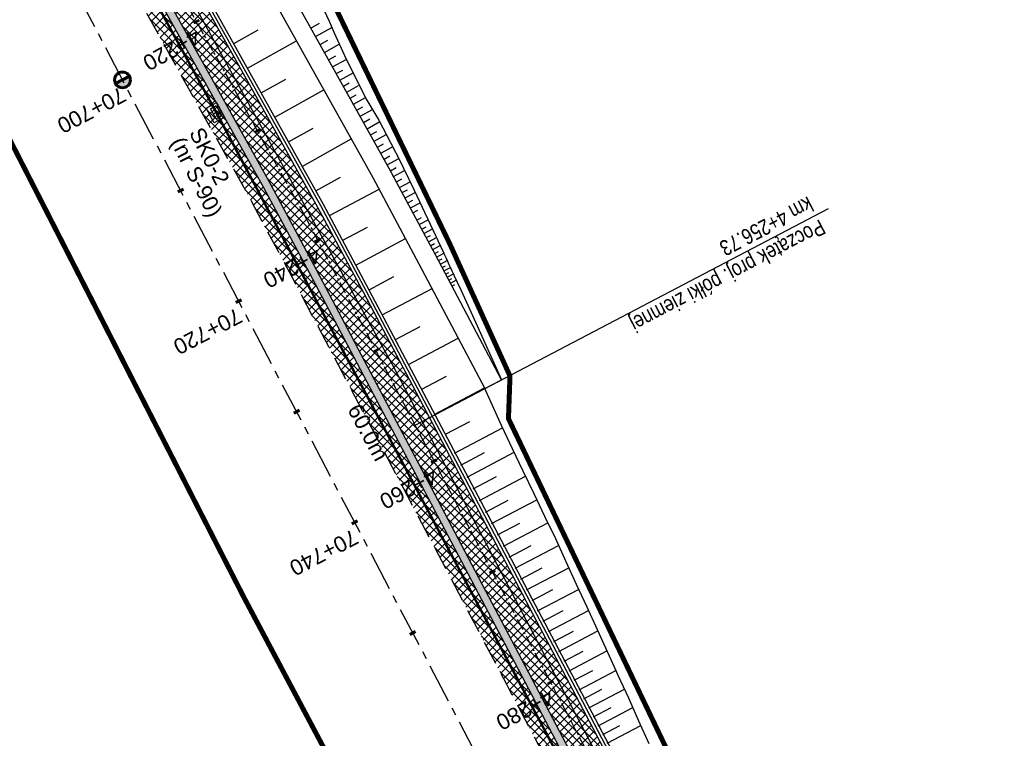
# Model space of a CAD drawing. Header units: metres. Extents: x 7529682 to 7533711, y 5721186 to 5727842.
# Tile 6 of 110: x 7531665 to 7531744, y 5724012 to 5724069. Entities that reach past the tile are written whole.
import ezdxf

# ---------------------------------------------------------------- set-up
doc = ezdxf.new("R2010")
doc.units = ezdxf.units.M
for name, pattern in [('817-dzialki-09-05-04$0$HIDDEN', [0.375, 0.25, -0.125]), ('CENTER', [50.8, 31.75, -6.35, 6.35, -6.35]), ('HIDDEN', [9.525, 6.35, -3.175])]:
    doc.linetypes.add(name, pattern=pattern)
for name, color, linetype in [('C-DROGI-SYTUACJA-ETYKIETY', 7, 'Continuous'), ('D-hatch-pobocza', 131, 'Continuous'), ('D-pobocza', 7, 'Continuous'), ('D-skarpa', 7, 'Continuous'), ('D-skarpa-kreskowanie', 7, 'Continuous')]:
    doc.layers.add(name, color=color, linetype=linetype)
for name, color, linetype, lineweight, true_color in [('D-bariery', 7, 'FENCELINE2', 30, 0xff0f0f), ('D-hatch-ciag-pieszo-rowerowy', 7, 'Continuous', 13, 0xff9f80), ('D-LR-etap-III', 7, '817-dzialki-09-05-04$0$HIDDEN', 50, 0xff1aff)]:
    doc.layers.add(name, color=color, linetype=linetype, lineweight=lineweight, true_color=true_color)
for name, color, linetype, lineweight in [('D-krawędzie', 7, 'Continuous', 30), ('D-obrzeża', 7, 'Continuous', 30), ('D-opisy', 7, 'Continuous', 30), ('D-oś', 10, 'CENTER', 30), ('D-ścieki', 7, 'Continuous', 30), ('Sieci-KD-proj', 2, 'KANDESZCZ_X2', 30), ('Sieci-T-kanal technologiczny', 4, 'kt kanał technologiczny', 30)]:
    doc.layers.add(name, color=color, linetype=linetype, lineweight=lineweight)
for name, color, linetype, true_color in [('D-opis-KT-dlugosci', 7, 'Continuous', 0xff8000), ('D-opis-KT-studnie', 7, 'Continuous', 0xff8000), ('poprzeczki', 7, 'Continuous', 0x0000c7)]:
    doc.layers.add(name, color=color, linetype=linetype, true_color=true_color)
doc.styles.add('2mm08', font='arial.ttf', dxfattribs={"width": 0.8})
doc.styles.add('ARIAL', font='arial.ttf', dxfattribs={"height": 1})
doc.styles.add('DIMTEXT', font='simplex.shx', dxfattribs={"width": 0.7})
doc.styles.get("Standard").update_dxf_attribs({"font": 'arial.ttf'})
doc.linetypes.add('FENCELINE2', pattern='A,6.35,-2.54,[132,ltypeshp.shx,S=2.54,R=0,X=-2.54,Y=0],-2.54,25.4', length=36.83)
doc.linetypes.add('KANDESZCZ_X2', pattern='A,4.366477,-0.326302,["kd",DIMTEXT,S=1.28,R=0,X=0,Y=-0.405864],-2.036296,4.465198', length=11.194273)
doc.linetypes.add('kt kanał technologiczny', pattern='A,1,-0.8,["kt",Standard,S=0.5,R=0,X=-0.7,Y=-0.15],-0.3', length=2.1)
pattern_1 = [(45, (0, 0), (-0.33675960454, 0.33675960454), []), (135, (0, 0), (-0.33675960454, -0.33675960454), [])]

# ---------------------------------------------------------------- blocks, each defined once
blk = doc.blocks.new('kilometraz')
at = {"linetype": 'ByBlock', "lineweight": -2}
blk.add_hatch(color=0, dxfattribs=at).paths.add_polyline_path([(0, -0.28125, 0.41421356), (0.28125, 0, 0.41421356), (0, 0.28125)])
at = {"color": 0, "linetype": 'ByBlock', "lineweight": -2}
blk.add_line((0, 0.28125), (0, -0.28125), dxfattribs=at)
blk.add_circle((0, 0), 0.28125, dxfattribs=at)
blk = doc.blocks.new('AeccTickLine')
at = {"color": 0, "linetype": 'ByBlock', "lineweight": -2}
blk.add_line((0, 1), (0, -1), dxfattribs=at)
blk = doc.blocks.new('SKR2')
at = {"layer": 'Sieci-T-kanal technologiczny', "color": 2, "lineweight": 25}
for points in [[(0.028, -0.188), (0.958, -1.153), (0.282, -1.805), (-0.648, -0.84)], [(-0.038, -0.537), (0.607, -1.206), (0.233, -1.567), (-0.412, -0.898)]]:
    blk.add_lwpolyline(points, close=True, dxfattribs=at)
blk.add_lwpolyline([(-0.09, -1.232), (0.285, -0.872)], dxfattribs=at)

msp = doc.modelspace()

# ---------------------------------------------------------------- hatches: boundary and pattern name
at = {"layer": 'D-hatch-ciag-pieszo-rowerowy'}
h = msp.add_hatch(dxfattribs=at)
h.set_pattern_fill('ANSI37', color=256, scale=0.15, style=0)
h.set_pattern_definition(pattern_1)
h.paths.add_polyline_path([(7531670.459, 5724086.719), (7531652.861, 5724119.415), (7531649.994, 5724119.544), (7531666.66, 5724088.578), (7531679.391, 5724065.76), (7531684.868, 5724055.947), (7531688.519, 5724049.118), (7531697.217, 5724032.629), (7531705.519, 5724016.848), (7531710.985, 5724006.444), (7531717.725, 5723993.613), (7531720.609, 5723993.497), (7531714.804, 5724004.546), (7531709.338, 5724014.95), (7531701.035, 5724030.733), (7531692.333, 5724047.23), (7531688.668, 5724054.085), (7531683.18, 5724063.918)])
at = {"layer": 'D-hatch-pobocza'}
h = msp.add_hatch(dxfattribs=at)
h.set_pattern_fill('ANSI37', color=256, scale=0.15, style=0)
h.set_pattern_definition(pattern_1)
h.paths.add_polyline_path([(7531641.558, 5724137.252), (7531638.974, 5724135.896), (7531641.007, 5724132.022), (7531664.906, 5724087.617), (7531677.644, 5724064.786), (7531683.112, 5724054.988), (7531686.753, 5724048.18), (7531695.448, 5724031.697), (7531703.749, 5724015.917), (7531709.214, 5724005.514), (7531719.389, 5723986.147), (7531726.295, 5723973), (7531732.741, 5723960.736), (7531735.13, 5723956.19), (7531735.64, 5723955.219), (7531738.921, 5723952.151), (7531736.413, 5723957.005), (7531736.306, 5723956.962), (7531727.535, 5723973.651), (7531720.628, 5723986.798), (7531710.454, 5724006.165), (7531704.988, 5724016.569), (7531696.686, 5724032.349), (7531687.989, 5724048.837), (7531684.341, 5724055.659), (7531678.867, 5724065.468), (7531666.134, 5724088.29), (7531645.571, 5724126.496, -0.044899), (7531643.415, 5724131.539)])
at = {"layer": 'D-ścieki', "linetype": 'ByBlock', "true_color": 0x00cccc}
h = msp.add_hatch(color=132, dxfattribs=at)
edge = h.paths.add_edge_path()
edge.add_line((7531642.006, 5724137.812), (7531641.436, 5724137.627))
edge.add_line((7531641.436, 5724137.627), (7531643.415, 5724131.539))
edge.add_arc((7531672.516, 5724140.998), 30.6, 198.0068, 208.28993)
edge.add_line((7531645.571, 5724126.496), (7531666.134, 5724088.29))
edge.add_line((7531666.134, 5724088.29), (7531678.867, 5724065.468))
edge.add_line((7531678.867, 5724065.468), (7531684.341, 5724055.659))
edge.add_line((7531684.341, 5724055.659), (7531687.989, 5724048.837))
edge.add_line((7531687.989, 5724048.837), (7531696.686, 5724032.349))
edge.add_line((7531696.686, 5724032.349), (7531704.988, 5724016.569))
edge.add_line((7531704.988, 5724016.569), (7531710.454, 5724006.165))
edge.add_line((7531710.454, 5724006.165), (7531727.535, 5723973.651))
edge.add_line((7531727.535, 5723973.651), (7531736.306, 5723956.962))
edge.add_line((7531736.306, 5723956.962), (7531737.416, 5723957.405))
edge.add_line((7531737.416, 5723957.405), (7531737.21, 5723957.862))
edge.add_line((7531737.21, 5723957.862), (7531736.632, 5723957.631))
edge.add_line((7531736.632, 5723957.631), (7531728.066, 5723973.93))
edge.add_line((7531728.066, 5723973.93), (7531710.985, 5724006.444))
edge.add_line((7531710.985, 5724006.444), (7531705.519, 5724016.848))
edge.add_line((7531705.519, 5724016.848), (7531697.217, 5724032.629))
edge.add_line((7531697.217, 5724032.629), (7531688.519, 5724049.118))
edge.add_line((7531688.519, 5724049.118), (7531684.868, 5724055.947))
edge.add_line((7531684.868, 5724055.947), (7531679.391, 5724065.76))
edge.add_line((7531679.391, 5724065.76), (7531666.66, 5724088.578))
edge.add_line((7531666.66, 5724088.578), (7531646.099, 5724126.78))
edge.add_arc((7531672.516, 5724140.998), 30, 198.0068, 208.28993, ccw=False)
edge.add_line((7531643.985, 5724131.724), (7531642.012, 5724137.794))
edge.add_arc((7531613.482, 5724128.52), 30, 18.0068, 18.04311)

# ---------------------------------------------------------------- linework, layer by layer
at = {"layer": 'D-bariery', "ltscale": 0.05, "flags": 128}
msp.add_lwpolyline([(7531734.881, 5723966.869), (7531732.106, 5723972.149), (7531725.2, 5723985.295), (7531715.025, 5724004.662), (7531709.56, 5724015.066), (7531701.256, 5724030.849), (7531692.554, 5724047.347), (7531688.887, 5724054.205), (7531683.398, 5724064.039), (7531670.678, 5724086.839), (7531650.127, 5724125.022, -0.044899), (7531648.207, 5724129.513), (7531644.999, 5724139.382)], format="xyb", dxfattribs=at)
at = {"layer": 'D-krawędzie', "linetype": 'HIDDEN', "ltscale": 0.3, "flags": 128}
msp.add_lwpolyline([(7530572.01, 5726166.06), (7530599.74, 5726113.52), (7530641.555, 5726032.008), (7530660.961, 5725995.07), (7530689.128, 5725941.54), (7530707.336, 5725907.032), (7530725.256, 5725873.093), (7530743.97, 5725837.654), (7530770.527, 5725787.119), (7530787.864, 5725754.267), (7530809.898, 5725712.542), (7530824.739, 5725684.389), (7530840.856, 5725653.693), (7530860.675, 5725616.154), (7530865.283, 5725607.394), (7530878.05, 5725583.08), (7530918.172, 5725507.178), (7530950.163, 5725446.305), (7530993.419, 5725364.265), (7531022.766, 5725308.719), (7531053.81, 5725249.872), (7531081.166, 5725197.875), (7531103.902, 5725154.541), (7531128.123, 5725108.448), (7531149.3, 5725068.25), (7531167.38, 5725033.767), (7531197.165, 5724976.988), (7531228.151, 5724918.034), (7531253.153, 5724870.491), (7531286.796, 5724806.654), (7531306.74, 5724768.665), (7531335.094, 5724714.652), (7531357.319, 5724672.439), (7531373.645, 5724641.454), (7531392.162, 5724605.999), (7531418.48, 5724555.853), (7531439.727, 5724515.582), (7531476.36, 5724446.19), (7531491.8, 5724416.76), (7531531.9, 5724339.933), (7531557.227, 5724291.659), (7531569.852, 5724267.577), (7531591.376, 5724226.548), (7531610.004, 5724191.103), (7531616.883, 5724177.999), (7531629.985, 5724153.025), (7531641.007, 5724132.022), (7531664.906, 5724087.617), (7531677.644, 5724064.786), (7531683.112, 5724054.988), (7531686.753, 5724048.18), (7531695.448, 5724031.697), (7531703.749, 5724015.917), (7531709.214, 5724005.514), (7531719.389, 5723986.147), (7531726.295, 5723973), (7531732.741, 5723960.736), (7531735.13, 5723956.19)], dxfattribs=at)
at = {"layer": 'D-LR-etap-III', "ltscale": 10, "flags": 128}
msp.add_lwpolyline([(7531750.474, 5723895.103, 0.4, 0.4, 0), (7531750.505, 5723895.13, 0.4, 0.4, 0), (7531682.71, 5724022.92, 0.4, 0.4, 0), (7531619.177, 5724147.204, 0.4, 0.4, 0), (7531592.309, 5724198.489, 0.4, 0.4, 0), (7531553.264, 5724272.919, 0.4, 0.4, 0), (7531504.02, 5724366.79, 0.4, 0.4, 0), (7531482.09, 5724407.62, 0.4, 0.4, 0), (7531412.35, 5724541.183, 0.4, 0.4, 0), (7531388.464, 5724586.93, 0.4, 0.4, 0), (7531345.12, 5724669.94, 0.4, 0.4, 0), (7531127.66, 5725081.67, 0.4, 0.4, 0), (7531059.253, 5725211.041, 0.4, 0.4, 0), (7531008.007, 5725307.954, 0.4, 0.4, 0), (7530964.182, 5725390.836, 0.4, 0.4, 0), (7530914.557, 5725484.684, 0.4, 0.4, 0), (7530865.243, 5725577.494, 0.4, 0.4, 0), (7530840.085, 5725624.059, 0.4, 0.4, 0), (7530802.56, 5725694.925, 0.4, 0.4, 0), (7530755.54, 5725787.51, 0.4, 0.4, 0), (7530708.718, 5725876.303, 0.4, 0.4, 0), (7530695.12, 5725902.09, 0.4, 0.4, 0), (7530642.914, 5726001.078, 0.4, 0.4, 0), (7530634.935, 5726016.147, 0.4, 0.4, 0), (7530610.82, 5726061.93, 0.4, 0.4, 0), (7530610.82, 5726061.93, 0.4, 0.4, 0), (7530607.21, 5726063.51, 0.4, 0.4, 0), (7530597.42, 5726080.68, 0.4, 0.4, 0), (7530591.16, 5726088.44, 0.4, 0.4, 0), (7530581.28, 5726107.21, 0.4, 0.4, 0), (7530571.29, 5726130.56, 0.4, 0.4, 0), (7530549.555, 5726171.527, 0.4, 0.4, 0), (7530531.014, 5726206.474, 0.4, 0.4, 0), (7530516.461, 5726236.017, 0.4, 0.4, 0), (7530500.799, 5726266.141, 0.4, 0.4, 0), (7530491.35, 5726283.94, 0.4, 0.4, 0), (7530482.4, 5726303.41, 0.4, 0.4, 0), (7530482.4, 5726303.41, 0.4, 0.4, 0), (7530450.41, 5726357.28, 0.4, 0.4, 0), (7530397.759, 5726458.5, 0.4, 0.4, 0), (7530334.708, 5726583.665, 0.4, 0.4, 0), (7530303.939, 5726645.168, 0.4, 0.4, 0), (7530300.51, 5726651.778, 0.4, 0.4, 0), (7530289.214, 5726671.967, 0.4, 0.4, 0), (7530281.54, 5726685.57, 0.4, 0.4, 0), (7530261.371, 5726724.163, 0.4, 0.4, 0), (7530254.03, 5726738.21, 0.4, 0.4, 0), (7530197.22, 5726845.06, 0.4, 0.4, 0), (7530194.71, 5726849.15, 0.4, 0.4, 0), (7530195.92, 5726850.75, 0.4, 0.4, 0), (7530170.547, 5726892.961, 0.4, 0.4, 0), (7530143.175, 5726945.066, 0.4, 0.4, 0), (7530105.06, 5727018.32, 0.4, 0.4, 0), (7530100.06, 5727027.16, 0.4, 0.4, 0), (7530062.319, 5727099.625, 0.4, 0.4, 0), (7530015.379, 5727189.42, 0.4, 0.4, 0), (7529983.208, 5727250.207, 0.4, 0.4, 0), (7529953.284, 5727306.747, 0.4, 0.4, 0), (7529900.671, 5727406.159, 0.4, 0.4, 0), (7529890.63, 5727425.131, 0.4, 0.4, 0), (7529875.155, 5727454.426, 0.4, 0.4, 0), (7529857.56, 5727487.787, 0.4, 0.4, 0), (7529835.194, 5727530.193, 0.4, 0.4, 0), (7529811.741, 5727574.662, 0.4, 0.4, 0), (7529792.102, 5727611.923, 0.4, 0.4, 0), (7529768.066, 5727657.47, 0.4, 0.4, 0), (7529755.211, 5727682.131, 0.4, 0.4, 0), (7529753.31, 5727681.13, 0.4, 0.4, 0), (7529739.21, 5727707.77, 0.4, 0.4, 0), (7529735.395, 5727711.252, 0.4, 0.4, 0), (7529725.42, 5727730.2, 0.4, 0.4, 0), (7529723.55, 5727729.88, 0.4, 0.4, 0), (7529695.567, 5727782.932, 0.4, 0.4, 0), (7529717.68, 5727794.024, 0.4, 0.4, 0), (7529736.275, 5727758.647, 0.4, 0.4, 0), (7529736.275, 5727758.647, 0.4, 0.4, 0), (7529744.511, 5727750.406, 0.4, 0.4, 0), (7529744.511, 5727750.406, 0.4, 0.4, 0), (7529750.283, 5727738.55, 0.4, 0.4, 0), (7529777.109, 5727687.569, 0.4, 0.4, 0), (7529796.515, 5727651.33, 0.4, 0.4, 0), (7529814.938, 5727616.793, 0.4, 0.4, 0), (7529839.007, 5727572.304, 0.4, 0.4, 0), (7529860.618, 5727532.509, 0.4, 0.4, 0), (7529882.349, 5727491.504, 0.4, 0.4, 0), (7529904.865, 5727449.096, 0.4, 0.4, 0), (7529920.747, 5727418.885, 0.4, 0.4, 0), (7529946.677, 5727368.547, 0.4, 0.4, 0), (7529972.025, 5727320.573, 0.4, 0.4, 0), (7529987.74, 5727290.153, 0.4, 0.4, 0), (7529996.497, 5727273.662, 0.4, 0.4, 0), (7530017.541, 5727234.203, 0.4, 0.4, 0), (7530033.054, 5727204.864, 0.4, 0.4, 0), (7530051.623, 5727170.223, 0.4, 0.4, 0), (7530069.277, 5727137.016, 0.4, 0.4, 0), (7530089.385, 5727097.534, 0.4, 0.4, 0), (7530109.713, 5727060.747, 0.4, 0.4, 0), (7530136.77, 5727011.64, 0.4, 0.4, 0), (7530162.447, 5726962.744, 0.4, 0.4, 0), (7530187.674, 5726916.992, 0.4, 0.4, 0), (7530207.821, 5726879.335, 0.4, 0.4, 0), (7530230.626, 5726834.519, 0.4, 0.4, 0), (7530262.288, 5726776.618, 0.4, 0.4, 0), (7530277.51, 5726760.213, 0.4, 0.4, 0), (7530286.037, 5726744.107, 0.4, 0.4, 0), (7530288.097, 5726735.884, 0.4, 0.4, 0), (7530290.394, 5726725.047, 0.4, 0.4, 0), (7530296.177, 5726713.583, 0.4, 0.4, 0), (7530302.726, 5726701.182, 0.4, 0.4, 0), (7530325.685, 5726657.466, 0.4, 0.4, 0), (7530343.244, 5726623.649, 0.4, 0.4, 0), (7530360.23, 5726591.747, 0.4, 0.4, 0), (7530383.209, 5726548.059, 0.4, 0.4, 0), (7530406.018, 5726503.606, 0.4, 0.4, 0), (7530427.465, 5726462.62, 0.4, 0.4, 0), (7530447.928, 5726424.388, 0.4, 0.4, 0), (7530471.127, 5726379.921, 0.4, 0.4, 0), (7530490.501, 5726343.033, 0.4, 0.4, 0), (7530509.499, 5726306.733, 0.4, 0.4, 0), (7530529.89, 5726267.244, 0.4, 0.4, 0), (7530543.852, 5726238.99, 0.4, 0.4, 0), (7530554.809, 5726218.944, 0.4, 0.4, 0), (7530559.027, 5726212.223, 0.4, 0.4, 0), (7530563.061, 5726206.41, 0.4, 0.4, 0), (7530566.934, 5726200.464, 0.4, 0.4, 0), (7530569.771, 5726194.902, 0.4, 0.4, 0), (7530571.473, 5726191.282, 0.4, 0.4, 0), (7530572.839, 5726188.025, 0.4, 0.4, 0), (7530575.295, 5726182.035, 0.4, 0.4, 0), (7530579.737, 5726173.306, 0.4, 0.4, 0), (7530583.3, 5726167.41, 0.4, 0.4, 0), (7530593.4, 5726163.33, 0.4, 0.4, 0), (7530598.618, 5726155.264, 0.4, 0.4, 0), (7530608.258, 5726140.497, 0.4, 0.4, 0), (7530603.27, 5726136.83, 0.4, 0.4, 0), (7530606.53, 5726131.84, 0.4, 0.4, 0), (7530604.239, 5726124.217, 0.4, 0.4, 0), (7530605.847, 5726121.63, 0.4, 0.4, 0), (7530608.972, 5726116.164, 0.4, 0.4, 0), (7530618.114, 5726097.791, 0.4, 0.4, 0), (7530651.213, 5726034.96, 0.4, 0.4, 0), (7530670.244, 5725998.611, 0.4, 0.4, 0), (7530698.075, 5725945.953, 0.4, 0.4, 0), (7530716.506, 5725911.305, 0.4, 0.4, 0), (7530735.223, 5725875.667, 0.4, 0.4, 0), (7530752.504, 5725842.155, 0.4, 0.4, 0), (7530778.311, 5725793.501, 0.4, 0.4, 0), (7530797.5, 5725756.382, 0.4, 0.4, 0), (7530812.519, 5725728.289, 0.4, 0.4, 0), (7530820.039, 5725713.16, 0.4, 0.4, 0), (7530822.422, 5725710.194, 0.4, 0.4, 0), (7530833.155, 5725688.801, 0.4, 0.4, 0), (7530849.629, 5725656.159, 0.4, 0.4, 0), (7530867.983, 5725621.964, 0.4, 0.4, 0), (7530872.63, 5725612.888, 0.4, 0.4, 0), (7530880.354, 5725597.595, 0.4, 0.4, 0), (7530883.839, 5725593.389, 0.4, 0.4, 0), (7530891.782, 5725587.763, 0.4, 0.4, 0), (7530895.039, 5725584.281, 0.4, 0.4, 0), (7530897.034, 5725580.941, 0.4, 0.4, 0), (7530900.952, 5725579.946, 0.4, 0.4, 0), (7530904.81, 5725571.977, 0.4, 0.4, 0), (7530903.682, 5725568.566, 0.4, 0.4, 0), (7530908.901, 5725558.845, 0.4, 0.4, 0), (7530910.252, 5725545.672, 0.4, 0.4, 0), (7530912.873, 5725538.646, 0.4, 0.4, 0), (7530945.278, 5725478.464, 0.4, 0.4, 0), (7530959.692, 5725450.246, 0.4, 0.4, 0), (7531002.827, 5725368.192, 0.4, 0.4, 0), (7531044.704, 5725290.314, 0.4, 0.4, 0), (7531064.099, 5725253.213, 0.4, 0.4, 0), (7531083.01, 5725216.678, 0.4, 0.4, 0), (7531113.013, 5725158.466, 0.4, 0.4, 0), (7531137.364, 5725113.071, 0.4, 0.4, 0), (7531150.831, 5725086.712, 0.4, 0.4, 0), (7531159.746, 5725076.641, 0.4, 0.4, 0), (7531166.31, 5725074.58, 0.4, 0.4, 0), (7531172.29, 5725062.58, 0.4, 0.4, 0), (7531170.59, 5725055.606, 0.4, 0.4, 0), (7531173.733, 5725044.081, 0.4, 0.4, 0), (7531215.342, 5724964.86, 0.4, 0.4, 0), (7531238.054, 5724921.685, 0.4, 0.4, 0), (7531262.39, 5724875.283, 0.4, 0.4, 0), (7531295.587, 5724811.266, 0.4, 0.4, 0), (7531348.488, 5724712.363, 0.4, 0.4, 0), (7531363.741, 5724682.684, 0.4, 0.4, 0), (7531366.987, 5724675.865, 0.4, 0.4, 0), (7531382.541, 5724646.111, 0.4, 0.4, 0), (7531401.299, 5724610.875, 0.4, 0.4, 0), (7531428.965, 5724558.862, 0.4, 0.4, 0), (7531449.111, 5724520.398, 0.4, 0.4, 0), (7531477.293, 5724465.831, 0.4, 0.4, 0), (7531500.996, 5724421.113, 0.4, 0.4, 0), (7531512.122, 5724400.549, 0.4, 0.4, 0), (7531513.782, 5724396.757, 0.4, 0.4, 0), (7531526.32, 5724379.39, 0.4, 0.4, 0), (7531566.784, 5724302.736, 0.4, 0.4, 0), (7531612.277, 5724225.61, 0.4, 0.4, 0), (7531620.493, 5724210.548, 0.4, 0.4, 0), (7531631.578, 5724196.258, 0.4, 0.4, 0), (7531653.484, 5724152.434, 0.4, 0.4, 0), (7531661.151, 5724128.494, 0.4, 0.4, 0), (7531673.881, 5724101.186, 0.4, 0.4, 0), (7531684.691, 5724081.184, 0.4, 0.4, 0), (7531699.212, 5724051.17, 0.4, 0.4, 0), (7531704.034, 5724040.584, 0.4, 0.4, 0), (7531704.034, 5724040.584, 0.4, 0.4, 0), (7531703.913, 5724037.17, 0.4, 0.4, 0), (7531736.42, 5723969.232, 0.4, 0.4, 0), (7531738.285, 5723967.699, 0.4, 0.4, 0), (7531742.181, 5723962.346, 0.4, 0.4, 0), (7531744.286, 5723958.616, 0.4, 0.4, 0), (7531755.393, 5723944.193, 0.4, 0.4, 0), (7531758.69, 5723936.76, 0.4, 0.4, 0), (7531780.08, 5723929.25, 0.4, 0.4, 0), (7531792.612, 5723906.338, 0.4, 0.4, 0), (7531792.612, 5723906.338, 0.4, 0.4, 0), (7531756.962, 5723883.055, 0.4, 0.4, 0), (7531750.46, 5723895.13, 0.4, 0.4, 0), (7531750.46, 5723895.13, 0, 0, 0)], format="xyseb", dxfattribs=at)
at = {"layer": 'D-obrzeża'}
msp.add_lwpolyline([(7531780.894, 5723900.509), (7531779.425, 5723903.067, 0.118613), (7531777.818, 5723904.767), (7531765.06, 5723913.076, -0.200916), (7531758.547, 5723922.659), (7531755.443, 5723937.941, 0.1118), (7531751.816, 5723945.995), (7531743.065, 5723957.61, 0.048597), (7531740.441, 5723960.466), (7531738.437, 5723962.263, -0.089262), (7531734.082, 5723967.852), (7531731.885, 5723972.032), (7531724.979, 5723985.179), (7531714.804, 5724004.546), (7531709.338, 5724014.95), (7531701.035, 5724030.733), (7531692.333, 5724047.23), (7531688.668, 5724054.085), (7531683.18, 5724063.918), (7531670.459, 5724086.719), (7531649.907, 5724124.904, -0.044899), (7531647.969, 5724129.436), (7531644.775, 5724139.264)], format="xyb", dxfattribs=at)
at = {"layer": 'D-opisy'}
msp.add_line((7531696.435, 5724036.652), (7531729.512, 5724053.998), dxfattribs=at)
at = {"layer": 'D-oś', "ltscale": 0.1}
msp.add_lwpolyline([(7531812.381, 5723798.617), (7531655.397, 5724097.9), (7531637.916, 5724130.379), (7531626.886, 5724151.399), (7531613.784, 5724176.372), (7531606.906, 5724189.475), (7531588.276, 5724224.922), (7531566.752, 5724265.952), (7531554.126, 5724290.035), (7531528.89, 5724338.207), (7531488.683, 5724414.901), (7531465.302, 5724459.448)], dxfattribs=at)
at = {"layer": 'D-oś', "ltscale": 0.03}
msp.add_lwpolyline([(7531617.003, 5724190.143), (7531641.087, 5724144.244, -0.042262), (7531643.052, 5724139.579), (7531645.974, 5724130.59, 0.044899), (7531648.088, 5724125.646), (7531669.363, 5724086.118), (7531687.571, 5724053.485), (7531733.076, 5723967.067, 0.08906), (7531737.423, 5723961.493), (7531739.516, 5723959.617, -0.048597), (7531742.14, 5723956.76), (7531750.648, 5723945.469, -0.1118), (7531754.274, 5723937.414), (7531757.426, 5723921.898, 0.200916), (7531763.94, 5723912.314), (7531771.974, 5723907.082, -0.131228), (7531777.15, 5723901.327), (7531783.375, 5723889.12)], format="xyb", dxfattribs=at)
at = {"layer": 'D-pobocza'}
msp.add_lwpolyline([(7531757.98, 5723927.962), (7531755.91, 5723938.151, 0.1118), (7531752.284, 5723946.206), (7531743.435, 5723957.949, 0.048597), (7531740.811, 5723960.806), (7531738.837, 5723962.576, -0.089262), (7531734.483, 5723968.164), (7531732.328, 5723972.265), (7531725.421, 5723985.411), (7531715.247, 5724004.778), (7531709.781, 5724015.183), (7531701.478, 5724030.966), (7531692.775, 5724047.464), (7531689.107, 5724054.325), (7531683.616, 5724064.161), (7531670.897, 5724086.959), (7531650.347, 5724125.141, -0.044899), (7531648.445, 5724129.59), (7531645.224, 5724139.5)], format="xyb", dxfattribs=at)
at = {"layer": 'D-skarpa', "linetype": 'Continuous'}
for points in [[(7531649.266, 5724141.62), (7531652.724, 5724130.982, 0.044899), (7531654.31, 5724127.273), (7531674.844, 5724089.122), (7531687.546, 5724066.354), (7531693.056, 5724056.482), (7531696.749, 5724049.575), (7531702.018, 5724039.58), (7531703.349, 5724040.278), (7531698.074, 5724050.279), (7531694.372, 5724057.202), (7531688.856, 5724067.085), (7531676.159, 5724089.843), (7531655.631, 5724127.984, -0.044899), (7531654.151, 5724131.445), (7531650.614, 5724142.327)], [(7531689.143, 5724069.904), (7531689.554, 5724068.987), (7531689.965, 5724068.069), (7531690.783, 5724066.233), (7531690.783, 5724066.233), (7531692.511, 5724062.801), (7531693.549, 5724061.057), (7531694.489, 5724059.236), (7531695.267, 5724057.717), (7531695.492, 5724057.276), (7531696.363, 5724055.452), (7531697.226, 5724053.641), (7531698.084, 5724051.823, -0.000514), (7531699.982, 5724047.711), (7531701.444, 5724044.534), (7531702.27, 5724042.699), (7531703.349, 5724040.278)]]:
    msp.add_lwpolyline(points, format="xyb", dxfattribs=at)
msp.add_lwpolyline([(7531701.979, 5724039.668), (7531703.349, 5724036.593), (7531704.211, 5724034.787), (7531705.075, 5724032.982), (7531705.936, 5724031.175), (7531706.797, 5724029.368), (7531707.665, 5724027.565), (7531708.502, 5724025.745), (7531709.336, 5724023.923), (7531709.753, 5724023.013), (7531710.172, 5724022.103), (7531711.009, 5724020.284), (7531712.499, 5724017.017), (7531712.671, 5724016.639), (7531713.506, 5724014.818), (7531714.327, 5724012.99), (7531715.151, 5724011.163)], dxfattribs=at)
at = {"layer": 'D-skarpa-kreskowanie'}
for p, q in [((7531688.1, 5724068.441), (7531688.779, 5724068.82)), ((7531688.479, 5724067.761), (7531689.779, 5724068.486)), ((7531681.926, 5724067.192), (7531683.891, 5724068.288)), ((7531683.022, 5724065.227), (7531686.952, 5724067.419)), ((7531688.841, 5724067.111), (7531689.462, 5724067.457)), ((7531689.188, 5724066.49), (7531690.374, 5724067.152)), ((7531689.519, 5724065.897), (7531690.085, 5724066.213)), ((7531689.835, 5724065.331), (7531690.915, 5724065.934)), ((7531690.136, 5724064.791), (7531690.652, 5724065.079)), ((7531690.424, 5724064.275), (7531691.474, 5724064.861)), ((7531684.118, 5724063.262), (7531686.083, 5724064.359)), ((7531690.699, 5724063.783), (7531691.176, 5724064.049)), ((7531690.965, 5724063.306), (7531691.922, 5724063.84)), ((7531685.215, 5724061.297), (7531689.144, 5724063.491)), ((7531691.232, 5724062.828), (7531691.712, 5724063.096)), ((7531691.5, 5724062.348), (7531692.463, 5724062.885)), ((7531691.769, 5724061.866), (7531692.256, 5724062.138)), ((7531692.041, 5724061.378), (7531693.029, 5724061.93)), ((7531692.317, 5724060.884), (7531692.818, 5724061.164)), ((7531692.596, 5724060.383), (7531693.606, 5724060.947)), ((7531686.311, 5724059.333), (7531688.276, 5724060.429)), ((7531692.878, 5724059.878), (7531693.375, 5724060.155)), ((7531693.155, 5724059.382), (7531694.132, 5724059.927)), ((7531687.408, 5724057.368), (7531691.337, 5724059.561)), ((7531693.428, 5724058.893), (7531693.908, 5724059.162)), ((7531693.696, 5724058.413), (7531694.64, 5724058.94)), ((7531693.96, 5724057.941), (7531694.423, 5724058.2)), ((7531694.218, 5724057.477), (7531695.129, 5724057.986)), ((7531694.469, 5724057.02), (7531694.922, 5724057.262)), ((7531694.711, 5724056.567), (7531695.603, 5724057.044)), ((7531688.505, 5724055.403), (7531690.469, 5724056.5)), ((7531694.95, 5724056.122), (7531695.385, 5724056.355)), ((7531695.182, 5724055.686), (7531696.034, 5724056.141)), ((7531689.585, 5724053.43), (7531693.553, 5724055.552)), ((7531695.41, 5724055.261), (7531695.826, 5724055.483)), ((7531695.633, 5724054.845), (7531696.446, 5724055.279)), ((7531695.85, 5724054.438), (7531696.247, 5724054.65)), ((7531696.062, 5724054.041), (7531696.838, 5724054.456)), ((7531696.27, 5724053.653), (7531696.649, 5724053.856)), ((7531697.213, 5724053.67), (7531697.213, 5724053.67)), ((7531696.582, 5724053.07), (7531696.947, 5724053.265)), ((7531696.777, 5724052.705), (7531697.489, 5724053.085)), ((7531690.646, 5724051.446), (7531692.63, 5724052.507)), ((7531696.967, 5724052.349), (7531697.314, 5724052.534)), ((7531697.153, 5724052.002), (7531697.829, 5724052.363)), ((7531697.333, 5724051.664), (7531697.663, 5724051.84)), ((7531691.707, 5724049.462), (7531695.675, 5724051.583)), ((7531697.51, 5724051.334), (7531698.151, 5724051.677)), ((7531697.681, 5724051.013), (7531697.993, 5724051.18)), ((7531697.848, 5724050.702), (7531698.453, 5724051.025)), ((7531698.01, 5724050.399), (7531698.303, 5724050.556)), ((7531698.166, 5724050.105), (7531698.739, 5724050.407)), ((7531698.317, 5724049.818), (7531698.596, 5724049.965)), ((7531698.464, 5724049.539), (7531699.007, 5724049.826)), ((7531698.607, 5724049.268), (7531698.871, 5724049.407)), ((7531698.747, 5724049.004), (7531699.261, 5724049.275)), ((7531698.882, 5724048.746), (7531699.133, 5724048.879)), ((7531699.014, 5724048.496), (7531699.502, 5724048.753)), ((7531692.768, 5724047.477), (7531694.752, 5724048.538)), ((7531699.143, 5724048.252), (7531699.38, 5724048.378)), ((7531699.268, 5724048.015), (7531699.729, 5724048.259)), ((7531699.39, 5724047.785), (7531699.614, 5724047.903)), ((7531693.818, 5724045.487), (7531697.798, 5724047.587)), ((7531694.868, 5724043.497), (7531696.858, 5724044.547)), ((7531695.917, 5724041.507), (7531699.898, 5724043.607)), ((7531696.967, 5724039.517), (7531698.957, 5724040.567)), ((7531698.017, 5724037.527), (7531701.997, 5724039.626))]:
    msp.add_line(p, q, dxfattribs=at)
at = {"layer": 'D-skarpa-kreskowanie', "linetype": 'Continuous'}
for p, q in [((7531698.863, 5724035.924), (7531700.81, 5724036.949, -1.467)), ((7531699.591, 5724034.413, 112.577), (7531703.426, 5724036.432, 109.688)), ((7531700.096, 5724033.455, 112.534), (7531701.995, 5724034.455, 111.104)), ((7531700.601, 5724032.496, 112.491), (7531704.36, 5724034.476, 109.658)), ((7531701.096, 5724031.557, 112.449), (7531702.958, 5724032.537, 111.047)), ((7531701.591, 5724030.617, 112.407), (7531705.277, 5724032.558, 109.63)), ((7531702.076, 5724029.695, 112.366), (7531703.901, 5724030.656, 110.991)), ((7531702.561, 5724028.773, 112.325), (7531706.174, 5724030.676, 109.603)), ((7531703.037, 5724027.87, 112.285), (7531704.825, 5724028.812, 110.937)), ((7531703.513, 5724026.967, 112.245), (7531707.055, 5724028.832, 109.575)), ((7531703.979, 5724026.081, 112.205), (7531705.734, 5724027.006, 110.882)), ((7531704.445, 5724025.196, 112.166), (7531707.915, 5724027.023, 109.551)), ((7531704.902, 5724024.328, 112.127), (7531706.613, 5724025.229, 110.837)), ((7531705.359, 5724023.461, 112.088), (7531708.734, 5724025.238, 109.545)), ((7531705.803, 5724022.617, 112.051), (7531707.467, 5724023.493, 110.797)), ((7531706.247, 5724021.773, 112.013), (7531709.529, 5724023.502, 109.54)), ((7531706.679, 5724020.953, 111.976), (7531708.298, 5724021.805, 110.757)), ((7531707.111, 5724020.132, 111.94), (7531710.305, 5724021.814, 109.533)), ((7531707.532, 5724019.334, 111.904), (7531709.107, 5724020.164, 110.717)), ((7531707.952, 5724018.536, 111.869), (7531711.06, 5724020.172, 109.527)), ((7531708.361, 5724017.759, 111.834), (7531709.893, 5724018.565, 110.68)), ((7531708.771, 5724016.982, 111.799), (7531711.79, 5724018.571, 109.524)), ((7531709.168, 5724016.227, 111.766), (7531710.656, 5724017.01, 110.644)), ((7531709.565, 5724015.472, 111.732), (7531712.499, 5724017.017, 109.522)), ((7531709.952, 5724014.739, 111.7), (7531711.398, 5724015.5, 110.61)), ((7531710.338, 5724014.005, 111.668), (7531713.19, 5724015.507, 109.519)), ((7531710.713, 5724013.292, 111.638), (7531712.12, 5724014.033, 110.578)), ((7531711.089, 5724012.579, 111.609), (7531713.857, 5724014.037, 109.523)), ((7531711.453, 5724011.887, 111.581), (7531712.816, 5724012.604, 110.554)), ((7531711.818, 5724011.195, 111.553), (7531714.5, 5724012.607, 109.532))]:
    msp.add_line(p, q, dxfattribs=at)
at = {"layer": 'D-ścieki'}
msp.add_lwpolyline([(7531666.66, 5724088.578), (7531679.391, 5724065.76), (7531684.868, 5724055.947), (7531688.519, 5724049.118), (7531697.217, 5724032.629), (7531705.519, 5724016.848), (7531710.985, 5724006.444), (7531721.159, 5723987.077), (7531728.066, 5723973.93), (7531736.632, 5723957.631), (7531737.21, 5723957.862), (7531737.416, 5723957.405), (7531736.306, 5723956.962), (7531727.535, 5723973.651), (7531720.628, 5723986.798), (7531710.454, 5724006.165), (7531704.988, 5724016.569), (7531696.686, 5724032.349), (7531687.989, 5724048.837), (7531684.341, 5724055.659), (7531678.867, 5724065.468), (7531666.134, 5724088.29)], dxfattribs=at)
at = {"layer": 'Sieci-KD-proj', "ltscale": 0.7, "flags": 128}
msp.add_lwpolyline([(7531506.529, 5724396.606), (7531510.681, 5724396.768), (7531518.174, 5724374.538), (7531526.013, 5724359.556), (7531537.352, 5724337.955), (7531552.219, 5724309.652), (7531564.45, 5724286.205), (7531574.31, 5724267.35), (7531591.209, 5724235.135), (7531606.389, 5724206.139), (7531610.933, 5724198.783), (7531616.745, 5724187.707, -0.198912), (7531616.766, 5724187.478), (7531616.644, 5724187.087, 0.198912), (7531616.665, 5724186.859), (7531627.418, 5724166.365), (7531638.172, 5724145.872, 0.198912), (7531638.348, 5724145.725), (7531638.738, 5724145.603, -0.198912), (7531638.915, 5724145.456), (7531644.767, 5724134.303), (7531648.019, 5724127.048), (7531660.61, 5724103.647), (7531676.602, 5724074.256), (7531694.712, 5724041.321), (7531705.945, 5724019.854), (7531727.553, 5723978.741), (7531737.714, 5723957.28), (7531739.251, 5723963.844)], format="xyb", dxfattribs=at)
at = {"layer": 'Sieci-T-kanal technologiczny', "ltscale": 2}
msp.add_lwpolyline([(7531772.864, 5723900.184, 0.2, 0.2, 0), (7531759.497, 5723925.59, 0.2, 0.2, 0), (7531750.563, 5723941.899, 0.2, 0.2, 0), (7531735.649, 5723957.374, 0.2, 0.2, 0), (7531708.207, 5724009.603, 0.2, 0.2, 0), (7531680.525, 5724061.696, 0.2, 0.2, 0), (7531652.156, 5724113.439, 0.2, 0.2, 0), (7531642.295, 5724131.733, 0.2, 0.2, 0), (7531644.832, 5724141.035, 0.2, 0.2, 0), (7531630.65, 5724168.061, 0.2, 0.2, 0), (7531616.115, 5724195.762, 0.2, 0.2, 0), (7531608.361, 5724196.218, 0.2, 0.2, 0), (7531580.999, 5724248.502, 0.2, 0.2, 0), (7531553.59, 5724300.749, 0.2, 0.2, 0), (7531526.224, 5724353.007, 0.2, 0.2, 0), (7531498.933, 5724405.316, 0.2, 0.2, 0), (7531471.809, 5724457.712, 0.2, 0.2, 0)], format="xyseb", dxfattribs=at)

# ---------------------------------------------------------------- block references
at = {"layer": 'C-DROGI-SYTUACJA-ETYKIETY', "color": 10, "linetype": 'Continuous', "lineweight": 60, "xscale": 2.249999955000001, "yscale": 2.249999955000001, "zscale": 2.249999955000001, "rotation": 297.6784843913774}
msp.add_blockref('kilometraz', (7531673.028, 5724064.287), dxfattribs=at)
at = {"layer": 'C-DROGI-SYTUACJA-ETYKIETY', "color": 7, "linetype": 'Continuous', "lineweight": 60, "xscale": 0.25, "yscale": 0.25, "zscale": 0.25, "rotation": 297.6784843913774}
for p in [(7531677.673, 5724055.432), (7531682.318, 5724046.576), (7531686.963, 5724037.72), (7531691.608, 5724028.864), (7531696.253, 5724020.009)]:
    msp.add_blockref('AeccTickLine', p, dxfattribs=at)
at = {"layer": 'poprzeczki', "color": 7, "linetype": 'Continuous', "lineweight": 60, "xscale": 0.25, "yscale": 0.25, "zscale": 0.25}
for p, rotation in [((7531678.945, 5724068.944), 299.1606083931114), ((7531683.818, 5724060.211), 299.1606083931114), ((7531688.642, 5724051.452), 297.7699596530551), ((7531693.301, 5724042.604), 297.7699596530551), ((7531697.96, 5724033.756), 297.7699596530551), ((7531702.619, 5724024.907), 297.7699596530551), ((7531707.278, 5724016.059), 297.7699596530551)]:
    msp.add_blockref('AeccTickLine', p, dxfattribs=dict(at, rotation=rotation))
at = {"layer": 'Sieci-T-kanal technologiczny', "rotation": 165.2143677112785}
msp.add_blockref('SKR2', (7531680.351, 5724060.654), dxfattribs=at)

# ---------------------------------------------------------------- texts
at = {"layer": 'C-DROGI-SYTUACJA-ETYKIETY', "color": 7}
for s, rotation, p in [('4+220', 209.16061, (7531678.801, 5724068.434)), ('70+700', 207.67848, (7531672.87, 5724063.781)), ('4+240', 207.76996, (7531688.484, 5724050.946)), ('70+720', 207.67848, (7531682.16, 5724046.07)), ('4+260', 207.76996, (7531697.803, 5724033.249)), ('70+740', 207.67848, (7531691.45, 5724028.358)), ('4+280', 207.76996, (7531707.121, 5724015.553))]:
    msp.add_text(s, height=1.25, rotation=rotation, dxfattribs=at).set_placement(p)
at = {"layer": 'D-opis-KT-dlugosci', "style": 'ARIAL'}
msp.add_text('60.0m', height=1.25, rotation=298.33464, dxfattribs=at).set_placement((7531690.989, 5724037.909))
at = {"layer": 'D-opis-KT-studnie', "insert": (7531679.439, 5724060.635, 10.12), "char_height": 1.25, "attachment_point": 1, "rotation": 297, "line_spacing_factor": 0.8, "style": 'ARIAL'}
msp.add_mtext_dynamic_manual_height_columns('SK0-2\\P(nr S-90)', width=11.25549, gutter_width=6, heights=[0], dxfattribs=at)
at = {"layer": 'D-opisy', "insert": (7531728.637, 5724053.54), "char_height": 1.25, "attachment_point": 4, "rotation": 207.6731, "style": '2mm08'}
msp.add_mtext('Początek proj. półki ziemnej\\Pkm 4+256.73', dxfattribs=at)

doc.saveas('drawing.dxf')
